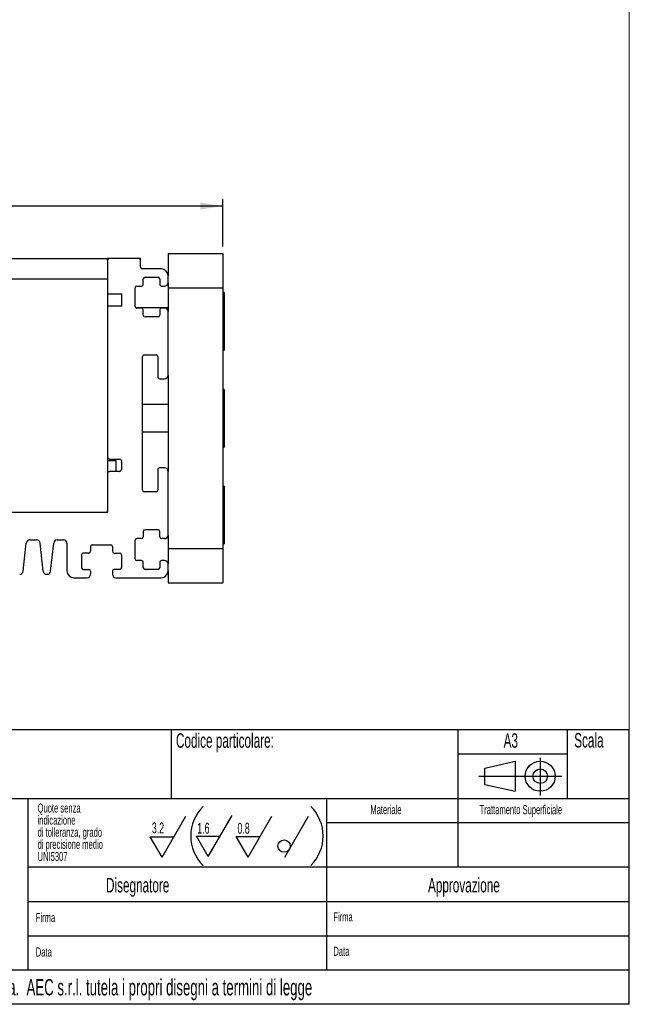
# Model space of a CAD drawing. Header units: millimetres. Extents: x -83 to 830, y 10 to 584.
# Tile 23 of 23: x 652 to 830, y 10 to 297. Entities that reach past the tile are written whole.
import ezdxf

# ---------------------------------------------------------------- set-up
doc = ezdxf.new("R2010")
doc.units = ezdxf.units.MM
doc.header["$LTSCALE"] = 2
doc.linetypes.add('CENTERX2', pattern=[20.32, 12.7, -2.54, 2.54, -2.54])
doc.layers.add('FORMAT', color=7, linetype='Continuous')
doc.styles.add('SLDTEXTSTYLE0', font='TXT', dxfattribs={"width": 0.75})
doc.styles.add('SLDTEXTSTYLE1', font='TXT', dxfattribs={"width": 0.605})
doc.dimstyles.new('SLDDIMSTYLE0', dxfattribs={"dimtxt": 7, "dimasz": 6.604, "dimexe": 0, "dimexo": 0.0625, "dimgap": 1.75, "dimtad": 1, "dimlfac": 0.5, "dimrnd": 1e-09, "dimzin": 12, "dimdsep": 46, "dimtxsty": 'SLDTEXTSTYLE0', "dimsah": 1, "dimcen": 0.09, "dimadec": 0, "dimazin": 3, "dimtfac": 1, "dimtofl": 0, "dimtmove": 0, "dimatfit": 3, "dimfxl": 1, "dimfrac": 2, "dimtolj": 1, "dimtzin": 12, "dimarcsym": 0})

# ---------------------------------------------------------------- blocks, each defined once
blk = doc.blocks.new('SW_NOTE_0')
at = {"layer": 'FORMAT', "color": 0, "attachment_point": 1, "style": 'SLDTEXTSTYLE1'}
for s, insert, char_height in [('Quote senza', (0, 3.4), 2.6458), ('indicazione', (0, -0.13), 2.6458), ('di tolleranza, grado', (0, -3.66), 2.6458), ('di precisione medio', (0, -7.18), 2.6458), ('UNI5307', (0, -10.71), 2.646)]:
    blk.add_mtext(s, dxfattribs=dict(at, insert=insert, char_height=char_height))
blk = doc.blocks.new('_D_1')
at = {"layer": 'FORMAT'}
for p, q in [((470.48, 223.35), (470.48, 244.68)), ((711.48, 230.85), (711.48, 244.68)), ((711.48, 242.68), (470.48, 242.68))]:
    blk.add_line(p, q, dxfattribs=at)
for points in [[(470.48, 242.68), (477.09, 241.66), (477.09, 243.69)], [(711.48, 242.68), (704.88, 243.69), (704.88, 241.66)]]:
    blk.add_solid(points, dxfattribs=at)
at = {"layer": 'FORMAT', "insert": (570.31, 251.7), "char_height": 7, "attachment_point": 1, "style": 'SLDTEXTSTYLE0'}
blk.add_mtext('120,50', dxfattribs=at)

msp = doc.modelspace()

# ---------------------------------------------------------------- linework, layer by layer
at = {"color": 8, "linetype": 'Continuous', "lineweight": 18}
for p in [(830, 584), (10, 10)]:
    msp.add_line(p, (830, 10), dxfattribs=at)
at = {"color": 7, "linetype": 'Continuous', "lineweight": 25}
for p, q in [((476.482, 227.345), (677.882, 227.345)), ((677.882, 226.845), (677.882, 227.345)), ((678.382, 227.345), (677.882, 227.345)), ((677.882, 226.845), (677.882, 217.139)), ((686.982, 227.345), (678.382, 227.345)), ((687.482, 227.345), (686.982, 227.345)), ((687.482, 226.845), (687.482, 227.345)), ((687.482, 224.845), (687.482, 226.845)), ((695.482, 228.845), (695.482, 222.345)), ((695.482, 228.845), (711.482, 228.845)), ((711.482, 228.845), (711.482, 218.845)), ((693.482, 224.345), (687.982, 224.345)), ((677.882, 221.345), (476.482, 221.345)), ((677.882, 221.345), (677.882, 153.345)), ((688.282, 219.845), (688.282, 221.445)), ((688.782, 221.945), (692.582, 221.945)), ((693.082, 221.445), (693.082, 219.845)), ((695.482, 220.345), (695.482, 222.345)), ((685.882, 213.445), (685.882, 218.845)), ((686.382, 219.345), (687.782, 219.345)), ((693.582, 219.345), (694.482, 219.345)), ((695.482, 220.345), (695.482, 218.845)), ((695.482, 218.845), (711.482, 218.845)), ((695.482, 218.845), (695.482, 211.945)), ((711.482, 218.845), (711.482, 142.845)), ((677.882, 217.139), (681.882, 217.139)), ((681.882, 217.139), (681.882, 213.539)), ((711.882, 217.445), (711.482, 217.445)), ((711.882, 217.445), (711.882, 200.645)), ((677.882, 213.539), (677.882, 169.445)), ((681.882, 213.539), (677.882, 213.539)), ((695.482, 213.045), (686.082, 213.045)), ((687.782, 212.945), (686.382, 212.945)), ((688.282, 210.845), (688.282, 212.445)), ((693.082, 212.445), (693.082, 210.845)), ((694.482, 212.945), (693.582, 212.945)), ((692.582, 210.345), (688.782, 210.345)), ((695.482, 193.345), (695.482, 211.945)), ((688.086, 159.845), (688.086, 198.845)), ((688.586, 199.345), (691.982, 199.345)), ((692.482, 198.845), (692.482, 192.845)), ((711.482, 200.645), (711.882, 200.645)), ((692.982, 192.345), (694.482, 192.345)), ((695.482, 193.345), (695.482, 165.345)), ((711.882, 189.245), (711.482, 189.245)), ((711.882, 189.245), (711.882, 172.445)), ((695.482, 184.845), (688.086, 184.845)), ((688.086, 176.845), (695.482, 176.845)), ((711.482, 172.445), (711.882, 172.445)), ((677.882, 168.548), (680.282, 168.548)), ((678.382, 168.945), (681.382, 168.945)), ((680.282, 168.548), (680.282, 165.345)), ((681.882, 168.445), (681.882, 165.845)), ((677.882, 165.345), (678.382, 165.345)), ((677.882, 164.845), (677.882, 153.845)), ((681.382, 165.345), (678.382, 165.345)), ((692.482, 165.845), (692.482, 159.845)), ((694.482, 166.345), (692.982, 166.345)), ((695.482, 146.745), (695.482, 165.345)), ((711.882, 161.045), (711.482, 161.045)), ((711.882, 161.045), (711.882, 144.245)), ((691.982, 159.345), (688.586, 159.345)), ((677.382, 153.345), (472.482, 153.345)), ((677.882, 153.345), (475.482, 153.345)), ((688.282, 147.845), (688.282, 146.245)), ((692.582, 148.345), (688.782, 148.345)), ((693.082, 146.245), (693.082, 147.845)), ((695.482, 146.745), (695.482, 142.845)), ((653.224, 136.232), (654.165, 144.459)), ((655.158, 145.345), (657.174, 145.345)), ((659.108, 136.232), (658.167, 144.459)), ((661.224, 136.232), (662.165, 144.459)), ((663.158, 145.345), (665.027, 145.345)), ((666.027, 144.345), (666.027, 136.345)), ((673.382, 143.945), (678.782, 143.945)), ((685.882, 139.845), (685.882, 145.245)), ((687.782, 145.745), (686.382, 145.745)), ((694.482, 145.745), (693.582, 145.745)), ((711.482, 144.245), (711.882, 144.245)), ((670.282, 141.045), (670.282, 137.245)), ((672.382, 141.545), (670.782, 141.545)), ((672.882, 143.445), (672.882, 142.045)), ((679.282, 143.445), (679.282, 142.045)), ((679.782, 141.545), (681.382, 141.545)), ((681.882, 141.045), (681.882, 137.245)), ((695.482, 142.845), (711.482, 142.845)), ((695.482, 142.845), (695.482, 138.345)), ((711.482, 142.845), (711.482, 132.845)), ((687.782, 139.345), (686.382, 139.345)), ((688.282, 137.245), (688.282, 138.845)), ((693.082, 138.845), (693.082, 137.245)), ((694.482, 139.345), (693.582, 139.345)), ((695.482, 136.345), (695.482, 138.345)), ((660.101, 135.345), (660.23, 135.345)), ((670.782, 136.745), (672.382, 136.745)), ((672.882, 136.245), (672.882, 135.345)), ((679.282, 136.245), (679.282, 135.345)), ((681.382, 136.745), (679.782, 136.745)), ((692.582, 136.745), (688.782, 136.745)), ((695.482, 136.345), (695.482, 132.845)), ((668.027, 134.345), (671.882, 134.345)), ((680.282, 134.345), (693.482, 134.345)), ((695.482, 132.845), (711.482, 132.845))]:
    msp.add_line(p, q, dxfattribs=at)
for centre, radius, start, end in [((678.382, 226.845), 0.5, 90, 180), ((686.982, 226.845), 0.5, 360, 90), ((687.982, 224.845), 0.5, 180, 270), ((693.482, 222.345), 2, 0, 90), ((688.782, 221.445), 0.5, 90, 180), ((692.582, 221.445), 0.5, 360, 90), ((686.382, 218.845), 0.5, 90, 180), ((687.782, 219.845), 0.5, 270, 0), ((693.582, 219.845), 0.5, 180, 270), ((694.482, 220.345), 1, 270, 0), ((686.382, 213.445), 0.5, 180, 270), ((687.782, 212.445), 0.5, 0, 90), ((693.582, 212.445), 0.5, 90, 180), ((694.482, 211.945), 1, 0, 90), ((688.782, 210.845), 0.5, 180, 270), ((692.582, 210.845), 0.5, 270, 0), ((688.586, 198.845), 0.5, 90, 180), ((691.982, 198.845), 0.5, 0, 90), ((692.982, 192.845), 0.5, 180, 270), ((694.482, 193.345), 1, 270, 0), ((678.382, 169.445), 0.5, 180, 270), ((681.382, 168.445), 0.5, 0, 90), ((678.382, 164.845), 0.5, 90, 180), ((681.382, 165.845), 0.5, 270, 0), ((692.982, 165.845), 0.5, 90, 180), ((694.482, 165.345), 1, 0, 90), ((688.586, 159.845), 0.5, 180, 270), ((691.982, 159.845), 0.5, 270, 0), ((677.382, 153.845), 0.5, 270, 0), ((688.782, 147.845), 0.5, 90, 180), ((692.582, 147.845), 0.5, 0, 90), ((694.482, 146.745), 1, 270, 0), ((655.158, 144.345), 1, 90, 173.47726), ((657.174, 144.345), 1, 6.52274, 90), ((663.158, 144.345), 1, 90, 173.47726), ((665.027, 144.345), 1, 0, 90), ((673.382, 143.445), 0.5, 90, 180), ((678.782, 143.445), 0.5, 0, 90), ((686.382, 145.245), 0.5, 90, 180), ((687.782, 146.245), 0.5, 270, 0), ((693.582, 146.245), 0.5, 180, 270), ((670.782, 141.045), 0.5, 90, 180), ((672.382, 142.045), 0.5, 270, 0), ((679.782, 142.045), 0.5, 180, 270), ((681.382, 141.045), 0.5, 0, 90), ((686.382, 139.845), 0.5, 180, 270), ((687.782, 138.845), 0.5, 0, 90), ((693.582, 138.845), 0.5, 90, 180), ((694.482, 138.345), 1, 0, 90), ((652.23, 136.345), 1, 270, 353.47726), ((660.101, 136.345), 1, 186.52274, 270), ((660.23, 136.345), 1, 270, 353.47726), ((668.027, 136.345), 2, 180, 270), ((670.782, 137.245), 0.5, 180, 270), ((671.882, 135.345), 1, 270, 0), ((672.382, 136.245), 0.5, 0, 90), ((679.782, 136.245), 0.5, 90, 180), ((680.282, 135.345), 1, 180, 270), ((681.382, 137.245), 0.5, 270, 0), ((688.782, 137.245), 0.5, 180, 270), ((692.582, 137.245), 0.5, 270, 0), ((693.482, 136.345), 2, 270, 0)]:
    msp.add_arc(centre, radius, start, end, dxfattribs=at)
at = {"layer": 'FORMAT'}
for p, q in [((830, 90), (430, 90)), ((696.411, 90), (696.411, 70)), ((780.025, 90), (780.025, 50)), ((811.91, 90), (811.91, 70)), ((830, 10), (830, 90)), ((780.025, 83), (811.91, 83)), ((430, 70), (830, 70)), ((654.602, 70), (654.602, 20)), ((741.665, 70), (741.665, 20)), ((741.665, 63), (830, 63)), ((830, 50), (654.602, 50)), ((654.602, 40), (830, 40)), ((654.602, 30), (741.665, 30)), ((741.665, 30), (830, 30)), ((830, 20), (430, 20)), ((830, 10), (430, 10))]:
    msp.add_line(p, q, dxfattribs=at)
at = {"layer": 'FORMAT', "color": 8}
for p, q in [((787.881, 78.856), (796.721, 80.876)), ((787.881, 78.856), (796.721, 80.876)), ((796.721, 80.876), (796.721, 72.096)), ((796.721, 80.876), (796.721, 72.096)), ((804.007, 81.812), (804.007, 70.862)), ((804.007, 81.812), (804.007, 70.862)), ((787.881, 74.116), (787.881, 78.856)), ((787.881, 74.116), (787.881, 78.856)), ((787.881, 74.116), (796.721, 72.096)), ((787.881, 74.116), (796.721, 72.096)), ((693.749, 52.859), (700.679, 64.862)), ((707.218, 53.055), (714.148, 65.058)), ((718.848, 52.878), (725.778, 64.881)), ((729.502, 52.878), (736.432, 64.881)), ((690.289, 58.852), (697.214, 58.86)), ((703.758, 59.048), (710.683, 59.057)), ((715.388, 58.871), (722.313, 58.88))]:
    msp.add_line(p, q, dxfattribs=at)
at = {"layer": 'FORMAT', "color": 8, "linetype": 'CENTERX2'}
for p, q in [((786.105, 76.485), (810.288, 76.485)), ((786.105, 76.485), (810.288, 76.485)), ((693.749, 52.859), (690.289, 58.852)), ((707.218, 53.055), (703.758, 59.048)), ((718.848, 52.878), (715.388, 58.871))]:
    msp.add_line(p, q, dxfattribs=at)
at = {"layer": 'FORMAT', "color": 8}
for centre, radius in [((804.007, 76.485), 4.39), ((804.007, 76.485), 4.39), ((804.007, 76.485), 2.13), ((804.007, 76.485), 2.13), ((729.316, 56.128), 1.8)]:
    msp.add_circle(centre, radius, dxfattribs=at)
for centre, start, end in [((714.148, 59.057), 134.63614, 225.36386), ((728.704, 59.061), 314.63614, 45.36386)]:
    msp.add_arc(centre, 12.028, start, end, dxfattribs=at)

# ---------------------------------------------------------------- block references
at = {"layer": 'FORMAT'}
msp.add_blockref('SW_NOTE_0', (657.451, 65.139), dxfattribs=at)

# ---------------------------------------------------------------- texts
at = {"layer": 'FORMAT', "attachment_point": 1, "style": 'SLDTEXTSTYLE1'}
for s, insert, char_height in [('Descrizione particolare:', (600.057, 89.002), 4.23333), ('Codice particolare:', (697.802, 89.002), 4.23333), ('A3', (793.351, 89.002), 4.2333), ('Scala', (813.927, 89.082), 4.2333), ('Materiale', (754.48, 68.068), 2.6458), ('Trattamento Superficiale', (786.339, 68.068), 2.64583), ('3.2', (690.771, 63), 3.175), ('1.6', (704.014, 62.911), 3.175), ('0.8', (715.736, 62.911), 3.175), ('Disegnatore', (677.405, 46.845), 4.23333), ('Approvazione', (771.298, 46.845), 4.23333), ('Firma', (656.932, 36.627), 2.6458), ('Firma', (743.7, 36.824), 2.6458), ('Data', (656.932, 26.577), 2.6458), ('Data', (743.7, 26.774), 2.6458), ('Riproduzione vietata.  AEC s.r.l. tutela i propri disegni a termini di legge', (615.895, 17.357), 4.7625)]:
    msp.add_mtext(s, dxfattribs=dict(at, insert=insert, char_height=char_height))

# ---------------------------------------------------------------- dimensions: what is measured, and where the dimension line sits
at = {"layer": 'FORMAT'}
dim = msp.add_linear_dim(base=(470.482, 242.677), p1=(711.482, 228.845), p2=(470.482, 221.345), dimstyle='SLDDIMSTYLE0', dxfattribs=at)
dim.commit()
dim.dimension.update_dxf_attribs({"geometry": '_D_1', "text_midpoint": (584.538, 242.677), "dimtype": 160})

doc.saveas('drawing.dxf')
